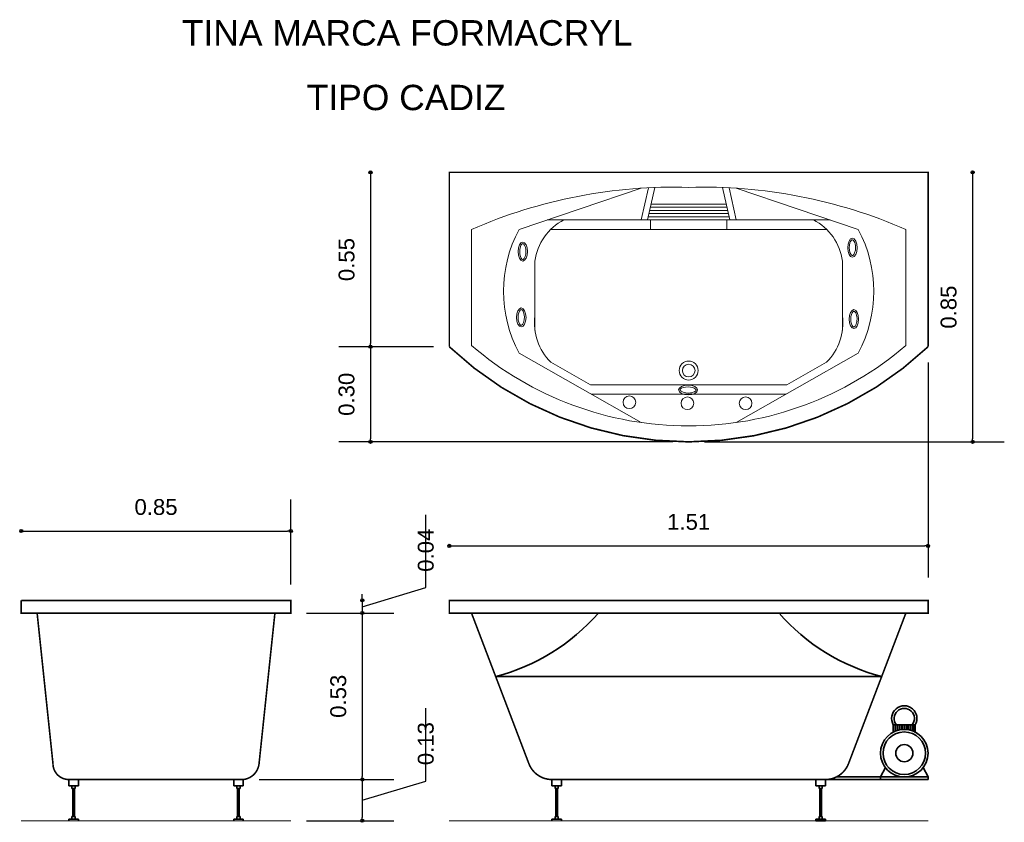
# Model space of a CAD drawing. Extents: x 162.76 to 165.87, y 182.12 to 184.65.
import ezdxf

# ---------------------------------------------------------------- set-up
doc = ezdxf.new("R2010")
doc.units = 0
doc.header["$MEASUREMENT"] = 0
doc.layers.add('CONTORNO', color=170, linetype='Continuous', lineweight=15)
for name, color, linetype, lineweight, plot in [('cotas', 3, 'Continuous', 13, False), ('muebles', 2, 'Continuous', 18, False), ('rotulos', 1, 'Continuous', 25, False), ('TRAZO', 7, 'Continuous', 35, False)]:
    doc.layers.add(name, color=color, linetype=linetype, lineweight=lineweight, plot=plot)
doc.styles.add('cotas', font='ARIAL.TTF')
doc.styles.add('rotulo', font='swissko.ttf')
doc.dimstyles.new('ISO-25', dxfattribs={"dimtxt": 2.4, "dimasz": 1, "dimexe": 1.25, "dimexo": 0.625, "dimtad": 1, "dimrnd": 0.0215, "dimtxsty": 'cotas', "dimblk": 'ORIGIN2', "dimcen": 1, "dimazin": 0, "dimtfac": 1, "dimtmove": 0, "dimatfit": 3, "dimldrblk": 'ORIGIN2', "dimfxl": 0, "dimlwe": 0, "dimarcsym": 0})

# ---------------------------------------------------------------- blocks, each defined once
blk = doc.blocks.new('_Origin2')
at = {"color": 0, "lineweight": -2}
blk.add_line((-0.5, 0), (-1, 0), dxfattribs=at)
for radius in [0.5, 0.25]:
    blk.add_circle((0, 0), radius, dxfattribs=at)
blk = doc.blocks.new('*D3')
at = {"color": 0, "linetype": 'ByBlock'}
for p, q in [((165.6287, 183.5658), (165.6287, 182.8876)), ((164.1287, 182.9876), (165.6187, 182.9876))]:
    blk.add_line(p, q, dxfattribs=at)
at = {"layer": 'Defpoints', "color": 0, "linetype": 'ByBlock'}
for p in [(164.1187, 183.6158), (165.6287, 183.6158), (165.6287, 182.9876)]:
    blk.add_point(p, dxfattribs=at)
at = {"color": 0, "linetype": 'ByBlock', "xscale": 0.01, "yscale": 0.01, "zscale": 0.01, "rotation": 180}
blk.add_blockref('_Origin2', (164.1187, 182.9876), dxfattribs=at)
at = {"color": 0, "linetype": 'ByBlock', "xscale": 0.01, "yscale": 0.01, "zscale": 0.01}
blk.add_blockref('_Origin2', (165.6287, 182.9876), dxfattribs=at)
at = {"color": 0, "linetype": 'ByBlock', "insert": (164.8737, 183.0631), "char_height": 0.05, "attachment_point": 5, "style": 'cotas'}
blk.add_mtext('1.51', dxfattribs=at)
blk = doc.blocks.new('*D8')
at = {"color": 0, "linetype": 'ByBlock'}
for p, q in [((164.0447, 182.856), (164.0447, 183.0857)), ((163.8442, 182.7958), (164.0447, 182.856)), ((163.8442, 182.8258), (163.8442, 182.8358)), ((163.8442, 182.8158), (163.8442, 182.7758)), ((163.8442, 182.8158), (163.8442, 182.7758)), ((163.6687, 182.7758), (163.9442, 182.7758)), ((163.8442, 182.7658), (163.8442, 182.7558))]:
    blk.add_line(p, q, dxfattribs=at)
at = {"layer": 'Defpoints', "color": 0, "linetype": 'ByBlock'}
for p in [(163.6187, 182.8158), (163.6187, 182.7758), (163.8442, 182.7758)]:
    blk.add_point(p, dxfattribs=at)
at = {"color": 0, "linetype": 'ByBlock', "xscale": 0.01, "yscale": 0.01, "zscale": 0.01}
for p, rotation in [((163.8442, 182.8158), 270), ((163.8442, 182.7758), 90)]:
    blk.add_blockref('_Origin2', p, dxfattribs=dict(at, rotation=rotation))
at = {"color": 0, "linetype": 'ByBlock', "insert": (164.0447, 182.906), "char_height": 0.05, "attachment_point": 4, "rotation": 90, "style": 'cotas'}
blk.add_mtext('0.04', dxfattribs=at)
blk = doc.blocks.new('*D7')
at = {"color": 0, "linetype": 'ByBlock'}
for p, q in [((163.8442, 182.7658), (163.8442, 182.2608)), ((163.5187, 182.2508), (163.9442, 182.2508))]:
    blk.add_line(p, q, dxfattribs=at)
at = {"layer": 'Defpoints', "color": 0, "linetype": 'ByBlock'}
for p in [(163.6187, 182.7758), (163.4687, 182.2508), (163.8442, 182.2508)]:
    blk.add_point(p, dxfattribs=at)
at = {"color": 0, "linetype": 'ByBlock', "xscale": 0.01, "yscale": 0.01, "zscale": 0.01}
for p, rotation in [((163.8442, 182.7758), 90), ((163.8442, 182.2508), 270)]:
    blk.add_blockref('_Origin2', p, dxfattribs=dict(at, rotation=rotation))
at = {"color": 0, "linetype": 'ByBlock', "insert": (163.7687, 182.5133), "char_height": 0.05, "attachment_point": 5, "rotation": 90, "style": 'cotas'}
blk.add_mtext('0.53', dxfattribs=at)
blk = doc.blocks.new('*D6')
at = {"color": 0, "linetype": 'ByBlock'}
for p, q in [((164.0447, 182.246), (164.0447, 182.4759)), ((163.8442, 182.1858), (164.0447, 182.246)), ((163.8442, 182.2408), (163.8442, 182.1308)), ((163.6687, 182.1208), (163.9442, 182.1208))]:
    blk.add_line(p, q, dxfattribs=at)
at = {"layer": 'Defpoints', "color": 0, "linetype": 'ByBlock'}
for p in [(163.4687, 182.2508), (163.6187, 182.1208), (163.8442, 182.1208)]:
    blk.add_point(p, dxfattribs=at)
at = {"color": 0, "linetype": 'ByBlock', "xscale": 0.01, "yscale": 0.01, "zscale": 0.01}
for p, rotation in [((163.8442, 182.2508), 90), ((163.8442, 182.1208), 270)]:
    blk.add_blockref('_Origin2', p, dxfattribs=dict(at, rotation=rotation))
at = {"color": 0, "linetype": 'ByBlock', "insert": (164.0447, 182.296), "char_height": 0.05, "attachment_point": 4, "rotation": 90, "style": 'cotas'}
blk.add_mtext('0.13', dxfattribs=at)
blk = doc.blocks.new('*D5')
at = {"color": 0, "linetype": 'ByBlock'}
for p, q in [((163.6187, 182.8658), (163.6187, 183.1345)), ((162.7787, 183.0345), (163.6087, 183.0345))]:
    blk.add_line(p, q, dxfattribs=at)
at = {"layer": 'Defpoints', "color": 0, "linetype": 'ByBlock'}
for p in [(163.6187, 183.0345), (162.7687, 182.8158), (163.6187, 182.8158)]:
    blk.add_point(p, dxfattribs=at)
at = {"color": 0, "linetype": 'ByBlock', "xscale": 0.01, "yscale": 0.01, "zscale": 0.01, "rotation": 180}
blk.add_blockref('_Origin2', (162.7687, 183.0345), dxfattribs=at)
at = {"color": 0, "linetype": 'ByBlock', "xscale": 0.01, "yscale": 0.01, "zscale": 0.01}
blk.add_blockref('_Origin2', (163.6187, 183.0345), dxfattribs=at)
at = {"color": 0, "linetype": 'ByBlock', "insert": (163.1937, 183.11), "char_height": 0.05, "attachment_point": 5, "style": 'cotas'}
blk.add_mtext('0.85', dxfattribs=at)
blk = doc.blocks.new('*D1')
at = {"color": 0, "linetype": 'ByBlock'}
for p, q in [((165.7692, 184.1558), (165.7692, 183.3258)), ((164.9237, 183.3158), (165.8692, 183.3158))]:
    blk.add_line(p, q, dxfattribs=at)
at = {"layer": 'Defpoints', "color": 0, "linetype": 'ByBlock'}
for p in [(165.6287, 184.1658), (164.8737, 183.3158), (165.7692, 183.3158)]:
    blk.add_point(p, dxfattribs=at)
at = {"color": 0, "linetype": 'ByBlock', "xscale": 0.01, "yscale": 0.01, "zscale": 0.01}
for p, rotation in [((165.7692, 184.1658), 90), ((165.7692, 183.3158), 270)]:
    blk.add_blockref('_Origin2', p, dxfattribs=dict(at, rotation=rotation))
at = {"color": 0, "linetype": 'ByBlock', "insert": (165.6937, 183.7408), "char_height": 0.05, "attachment_point": 5, "rotation": 90, "style": 'cotas'}
blk.add_mtext('0.85', dxfattribs=at)
blk = doc.blocks.new('*D4')
at = {"color": 0, "linetype": 'ByBlock'}
for p, q in [((163.8703, 183.6058), (163.8703, 183.3258)), ((164.8237, 183.3158), (163.7703, 183.3158))]:
    blk.add_line(p, q, dxfattribs=at)
at = {"layer": 'Defpoints', "color": 0, "linetype": 'ByBlock'}
for p in [(164.1187, 183.6158), (163.8703, 183.3158), (164.8737, 183.3158)]:
    blk.add_point(p, dxfattribs=at)
at = {"color": 0, "linetype": 'ByBlock', "xscale": 0.01, "yscale": 0.01, "zscale": 0.01}
for p, rotation in [((163.8703, 183.6158), 90), ((163.8703, 183.3158), 270)]:
    blk.add_blockref('_Origin2', p, dxfattribs=dict(at, rotation=rotation))
at = {"color": 0, "linetype": 'ByBlock', "insert": (163.7947, 183.4658), "char_height": 0.05, "attachment_point": 5, "rotation": 90, "style": 'cotas'}
blk.add_mtext('0.30', dxfattribs=at)
blk = doc.blocks.new('*D2')
at = {"color": 0, "linetype": 'ByBlock'}
for p, q in [((163.8703, 184.1558), (163.8703, 183.6258)), ((164.0687, 183.6158), (163.7703, 183.6158))]:
    blk.add_line(p, q, dxfattribs=at)
at = {"layer": 'Defpoints', "color": 0, "linetype": 'ByBlock'}
for p in [(164.1187, 184.1658), (163.8703, 183.6158), (164.1187, 183.6158)]:
    blk.add_point(p, dxfattribs=at)
at = {"color": 0, "linetype": 'ByBlock', "xscale": 0.01, "yscale": 0.01, "zscale": 0.01}
for p, rotation in [((163.8703, 184.1658), 90), ((163.8703, 183.6158), 270)]:
    blk.add_blockref('_Origin2', p, dxfattribs=dict(at, rotation=rotation))
at = {"color": 0, "linetype": 'ByBlock', "insert": (163.7948, 183.8908), "char_height": 0.05, "attachment_point": 5, "rotation": 90, "style": 'cotas'}
blk.add_mtext('0.55', dxfattribs=at)

msp = doc.modelspace()

# ---------------------------------------------------------------- linework, layer by layer
at = {"layer": 'CONTORNO'}
for p, q in [((163.6187, 182.1208), (162.7687, 182.1208)), ((165.6287, 182.1208), (164.1187, 182.1208))]:
    msp.add_line(p, q, dxfattribs=at)
at = {"layer": 'CONTORNO', "const_width": 0.005}
for points in [[(164.8737, 184.1658), (164.1187, 184.1658), (164.1187, 183.6158, 0.191397), (164.8737, 183.3158, 2.318681)], [(164.8737, 184.1658), (165.6287, 184.1658), (165.6287, 183.6158, -0.191397), (164.8737, 183.3158, -2.318681)], [(162.7687, 182.8158), (163.6187, 182.8158), (163.6187, 182.7758), (163.5687, 182.7758), (163.5187, 182.3008, -0.35403), (163.4687, 182.2508), (162.9187, 182.2508, -0.414214), (162.8687, 182.3008), (162.8187, 182.7758), (162.7687, 182.7758), (162.7687, 182.8158)], [(164.8737, 182.8158), (164.1187, 182.8158), (164.1187, 182.7758), (164.1887, 182.7758), (164.3697, 182.3008, 0.311205), (164.4422, 182.2508), (164.8737, 182.2508)], [(164.8737, 182.8158), (165.6287, 182.8158), (165.6287, 182.7758), (165.5587, 182.7758), (165.3778, 182.3008, -0.311205), (165.3052, 182.2508), (164.8737, 182.2508)]]:
    msp.add_lwpolyline(points, format="xyb", dxfattribs=at)
at = {"layer": 'muebles'}
for p, q in [((164.7237, 184.1158), (164.3387, 183.9858)), ((164.7237, 184.0158), (164.7466, 184.1172)), ((164.7442, 184.0158), (164.7673, 184.1181)), ((165.0032, 184.0158), (164.9802, 184.1181)), ((165.0237, 184.0158), (165.0009, 184.1172)), ((165.0237, 184.1158), (165.4087, 183.9858)), ((164.992, 184.0658), (164.7555, 184.0658)), ((164.9987, 184.0358), (164.7487, 184.0358)), ((164.9965, 184.0458), (164.751, 184.0458)), ((164.9942, 184.0558), (164.7532, 184.0558)), ((165.3199, 184.0158), (164.4276, 184.0158)), ((165.001, 184.0258), (164.7465, 184.0258)), ((164.7537, 184.0158), (164.7537, 183.9858)), ((164.9937, 184.0158), (164.9937, 183.9858)), ((164.1887, 183.9858), (164.1887, 183.62)), ((165.3087, 183.9858), (164.4387, 183.9858)), ((165.5587, 183.9858), (165.5587, 183.62)), ((164.3887, 183.8858), (164.3887, 183.6674)), ((165.3587, 183.8858), (165.3587, 183.6674)), ((164.7237, 183.3766), (164.3387, 183.5958)), ((165.0237, 183.3766), (165.4087, 183.5958)), ((164.5644, 183.4958), (164.4387, 183.5674)), ((165.1831, 183.4958), (165.3087, 183.5674)), ((165.1831, 183.4958), (164.5644, 183.4958)), ((165.1804, 183.4658), (164.567, 183.4658))]:
    msp.add_line(p, q, dxfattribs=at)
for centre, radius in [((164.8737, 183.5408), 0.03), ((164.8737, 183.5408), 0.02), ((164.6866, 183.4407), 0.02), ((164.8699, 183.4377), 0.02), ((165.0531, 183.4377), 0.02)]:
    msp.add_circle(centre, radius, dxfattribs=at)
for centre, radius, start, end in [((164.8287, 182.5178), 1.6014, 88.3897, 113.5559), ((164.9187, 182.5178), 1.6014, 66.4441, 91.6103), ((164.5587, 183.8633), 0.1715, 117.2141, 172.4606), ((165.1887, 183.8633), 0.1715, 7.5394, 62.7859), ((164.7047, 183.7908), 0.4147, 151.9491, 208.0509), ((165.0428, 183.7908), 0.4147, 331.9491, 28.0509), ((164.5587, 183.6899), 0.1715, 172.4606, 225.5907), ((165.1887, 183.6899), 0.1715, 314.4093, 7.5394), ((164.8737, 184.4159), 1.05, 229.2806, 270), ((164.8737, 184.4159), 1.05, 270, 310.7194)]:
    msp.add_arc(centre, radius, start, end, dxfattribs=at)
at = {"layer": 'muebles', "extrusion": (0, 0, -1)}
for centre, major_axis in [((164.3505, 183.9161), (0, 0.03)), ((165.3902, 183.9281), (0, 0.03)), ((164.3457, 183.7081), (0, 0.03)), ((165.3947, 183.7029), (0, 0.03)), ((164.8719, 183.4794), (0.03, 0))]:
    msp.add_ellipse(centre, major_axis=major_axis, ratio=0.5, dxfattribs=at)
at = {"layer": 'muebles'}
for points in [[(164.3505, 183.9411), (164.3518, 183.9411), (164.354, 183.9399), (164.3585, 183.9318), (164.3602, 183.9253), (164.3611, 183.9053), (164.3549, 183.8927), (164.3491, 183.8902), (164.3458, 183.8922), (164.34, 183.9094), (164.3399, 183.9224), (164.3452, 183.9383), (164.3489, 183.9411), (164.3505, 183.9411)], [(165.3902, 183.9531), (165.3914, 183.9531), (165.3937, 183.9519), (165.3981, 183.9438), (165.3998, 183.9373), (165.4008, 183.9173), (165.3945, 183.9047), (165.3888, 183.9022), (165.3854, 183.9042), (165.3796, 183.9214), (165.3796, 183.9344), (165.3848, 183.9503), (165.3886, 183.9531), (165.3902, 183.9531)], [(164.3457, 183.7331), (164.3469, 183.7331), (164.3492, 183.7319), (164.3536, 183.7238), (164.3553, 183.7174), (164.3562, 183.6974), (164.35, 183.6847), (164.3443, 183.6823), (164.3409, 183.6843), (164.3351, 183.7014), (164.335, 183.7145), (164.3403, 183.7303), (164.344, 183.7331), (164.3457, 183.7331)], [(165.3947, 183.7279), (165.3959, 183.7279), (165.3982, 183.7267), (165.4027, 183.7186), (165.4043, 183.7122), (165.4053, 183.6922), (165.399, 183.6795), (165.3933, 183.6771), (165.3899, 183.6791), (165.3841, 183.6962), (165.3841, 183.7093), (165.3893, 183.7251), (165.3931, 183.7279), (165.3947, 183.7279)], [(164.8969, 183.4794), (164.8969, 183.4782), (164.8958, 183.4759), (164.8876, 183.4715), (164.8812, 183.4698), (164.8612, 183.4689), (164.8485, 183.4751), (164.8461, 183.4808), (164.8481, 183.4842), (164.8652, 183.49), (164.8783, 183.4901), (164.8941, 183.4848), (164.8969, 183.4811), (164.8969, 183.4794)]]:
    msp.add_open_spline(points, degree=3, knots=[0, 0, 0, 0, 0.739157, 0.739157, 1.478313, 1.478313, 2.932269, 2.932269, 4.115101, 4.115101, 5.297933, 5.297933, 6.283185, 6.283185, 6.283185, 6.283185], dxfattribs=at)
at = {"layer": 'TRAZO'}
for p, q in [((162.8187, 182.7758), (163.5687, 182.7758)), ((164.1887, 182.7758), (165.5587, 182.7758)), ((164.8737, 182.5758), (164.2649, 182.5758)), ((164.8737, 182.5758), (165.4825, 182.5758)), ((165.5191, 182.4233), (165.5191, 182.4003)), ((165.5191, 182.4233), (165.5884, 182.4233)), ((165.5254, 182.4233), (165.5254, 182.4032)), ((165.5254, 182.4233), (165.5254, 182.4032)), ((165.5314, 182.4233), (165.5314, 182.4054)), ((165.5374, 182.4233), (165.5374, 182.407)), ((165.5434, 182.4233), (165.5434, 182.4081)), ((165.5494, 182.4233), (165.5494, 182.4087)), ((165.5494, 182.4233), (165.5494, 182.4087)), ((165.5554, 182.4233), (165.5554, 182.4088)), ((165.5614, 182.4233), (165.5614, 182.4084)), ((165.5674, 182.4233), (165.5674, 182.4076)), ((165.5734, 182.4233), (165.5734, 182.4062)), ((165.5794, 182.4233), (165.5794, 182.4043)), ((165.5854, 182.4233), (165.5854, 182.4018)), ((165.5884, 182.4233), (165.5884, 182.4003)), ((165.3396, 182.2588), (165.6287, 182.2588)), ((165.4787, 182.2588), (165.4942, 182.2882)), ((165.4787, 182.2588), (165.4787, 182.2508)), ((165.6287, 182.2588), (165.6132, 182.2882)), ((165.6287, 182.2588), (165.6287, 182.2508)), ((162.9187, 182.2308), (162.9187, 182.2508)), ((162.9487, 182.2508), (162.9187, 182.2508)), ((162.9487, 182.2308), (162.9187, 182.2308)), ((162.9287, 182.2228), (162.9287, 182.2308)), ((162.9387, 182.2228), (162.9387, 182.2308)), ((162.9487, 182.2308), (162.9487, 182.2508)), ((163.4387, 182.2308), (163.4387, 182.2508)), ((163.4687, 182.2508), (163.4387, 182.2508)), ((163.4687, 182.2308), (163.4387, 182.2308)), ((163.4487, 182.2228), (163.4487, 182.2308)), ((163.4587, 182.2228), (163.4587, 182.2308)), ((163.4687, 182.2308), (163.4687, 182.2508)), ((164.4422, 182.2308), (164.4422, 182.2508)), ((164.4722, 182.2508), (164.4422, 182.2508)), ((164.4722, 182.2308), (164.4422, 182.2308)), ((164.4522, 182.2228), (164.4522, 182.2308)), ((164.4622, 182.2228), (164.4622, 182.2308)), ((164.4722, 182.2308), (164.4722, 182.2508)), ((165.2752, 182.2308), (165.2752, 182.2508)), ((165.3052, 182.2508), (165.2752, 182.2508)), ((165.3052, 182.2308), (165.2752, 182.2308)), ((165.2852, 182.2228), (165.2852, 182.2308)), ((165.2952, 182.2228), (165.2952, 182.2308)), ((165.3052, 182.2308), (165.3052, 182.2508)), ((165.6287, 182.2508), (165.3052, 182.2508)), ((165.4787, 182.2508), (165.6287, 182.2508)), ((162.9387, 182.2228), (162.9287, 182.2228)), ((162.9312, 182.1338), (162.9312, 182.2228)), ((162.9362, 182.1338), (162.9362, 182.2228)), ((163.4587, 182.2228), (163.4487, 182.2228)), ((163.4512, 182.1338), (163.4512, 182.2228)), ((163.4562, 182.1338), (163.4562, 182.2228)), ((164.4622, 182.2228), (164.4522, 182.2228)), ((164.4547, 182.1338), (164.4547, 182.2228)), ((164.4597, 182.1338), (164.4597, 182.2228)), ((165.2952, 182.2228), (165.2852, 182.2228)), ((165.2877, 182.1338), (165.2877, 182.2228)), ((165.2927, 182.1338), (165.2927, 182.2228)), ((162.9487, 182.1258), (162.9187, 182.1258)), ((162.9187, 182.1208), (162.9187, 182.1258)), ((162.9287, 182.1258), (162.9287, 182.1338)), ((162.9387, 182.1338), (162.9287, 182.1338)), ((162.9387, 182.1258), (162.9387, 182.1338)), ((162.9487, 182.1208), (162.9487, 182.1258)), ((163.4687, 182.1258), (163.4387, 182.1258)), ((163.4387, 182.1208), (163.4387, 182.1258)), ((163.4487, 182.1258), (163.4487, 182.1338)), ((163.4587, 182.1338), (163.4487, 182.1338)), ((163.4587, 182.1258), (163.4587, 182.1338)), ((163.4687, 182.1208), (163.4687, 182.1258)), ((164.4722, 182.1258), (164.4422, 182.1258)), ((164.4422, 182.1208), (164.4422, 182.1258)), ((164.4522, 182.1258), (164.4522, 182.1338)), ((164.4622, 182.1338), (164.4522, 182.1338)), ((164.4622, 182.1258), (164.4622, 182.1338)), ((164.4722, 182.1208), (164.4722, 182.1258)), ((165.3052, 182.1258), (165.2752, 182.1258)), ((165.2752, 182.1208), (165.2752, 182.1258)), ((165.3052, 182.1208), (165.2752, 182.1208)), ((165.2852, 182.1258), (165.2852, 182.1338)), ((165.2952, 182.1338), (165.2852, 182.1338)), ((165.2952, 182.1258), (165.2952, 182.1338)), ((165.3052, 182.1208), (165.3052, 182.1258))]:
    msp.add_line(p, q, dxfattribs=at)
for radius in [0.075, 0.067, 0.027]:
    msp.add_circle((165.5537, 182.3338), radius, dxfattribs=at)
for centre, radius, start, end in [((164.1045, 183.1978), 0.6423, 284.4673, 318.9356), ((165.643, 183.1978), 0.6423, 221.0644, 255.5327), ((165.5537, 182.4433), 0.04, 330, 210), ((165.5537, 182.4433), 0.032, 321.3178, 218.6822)]:
    msp.add_arc(centre, radius, start, end, dxfattribs=at)

# ---------------------------------------------------------------- texts
at = {"layer": 'rotulos', "style": 'rotulo'}
for s, p in [('TINA MARCA FORMACRYL', (163.2751, 184.5659)), ('TIPO CADIZ', (163.6689, 184.362))]:
    msp.add_text(s, height=0.08, dxfattribs=at).set_placement(p)

# ---------------------------------------------------------------- dimensions: what is measured, and where the dimension line sits
at = {"layer": 'cotas'}
for base, p1, p2, picture, middle in [((163.8703, 183.6158), (164.1187, 184.1658), (164.1187, 183.6158), '*D2', (163.7948, 183.8908)), ((165.7692, 183.3158), (165.6287, 184.1658), (164.8737, 183.3158), '*D1', (165.6937, 183.7408)), ((163.8703, 183.3158), (164.1187, 183.6158), (164.8737, 183.3158), '*D4', (163.7947, 183.4658)), ((163.8442, 182.7758), (163.6187, 182.8158), (163.6187, 182.7758), '*D8', (164.0447, 182.906)), ((163.8442026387, 182.2508254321), (163.6187391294, 182.7758254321), (163.4687391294, 182.2508254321), '*D7', (163.7686569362, 182.5133254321)), ((163.8442, 182.1208), (163.4687, 182.2508), (163.6187, 182.1208), '*D6', (164.0447, 182.296))]:
    dim = msp.add_linear_dim(base=base, p1=p1, p2=p2, angle=90, dimstyle='ISO-25', override={"dimtxt": 0.05, "dimasz": 0.01, "dimexe": 0.1, "dimexo": 0.05, "dimgap": 0.05, "dimrnd": 0.0005, "dimzin": 1, "dimblk1": 'Origin2', "dimblk2": 'Origin2', "dimsah": 1, "dimse1": 1, "dimtmove": 1}, dxfattribs=at)
    dim.commit()
    dim.dimension.update_dxf_attribs({"geometry": picture, "text_midpoint": middle})
for base, p1, p2, picture, middle in [((165.6287, 182.9876), (164.1187, 183.6158), (165.6287, 183.6158), '*D3', (164.8737, 183.0631)), ((163.6187, 183.0345), (162.7687, 182.8158), (163.6187, 182.8158), '*D5', (163.1937, 183.11))]:
    dim = msp.add_linear_dim(base=base, p1=p1, p2=p2, dimstyle='ISO-25', override={"dimtxt": 0.05, "dimasz": 0.01, "dimexe": 0.1, "dimexo": 0.05, "dimgap": 0.05, "dimrnd": 0.0005, "dimzin": 1, "dimblk1": 'Origin2', "dimblk2": 'Origin2', "dimsah": 1, "dimse1": 1, "dimtmove": 1}, dxfattribs=at)
    dim.commit()
    dim.dimension.update_dxf_attribs({"geometry": picture, "text_midpoint": middle})

doc.saveas('drawing.dxf')
